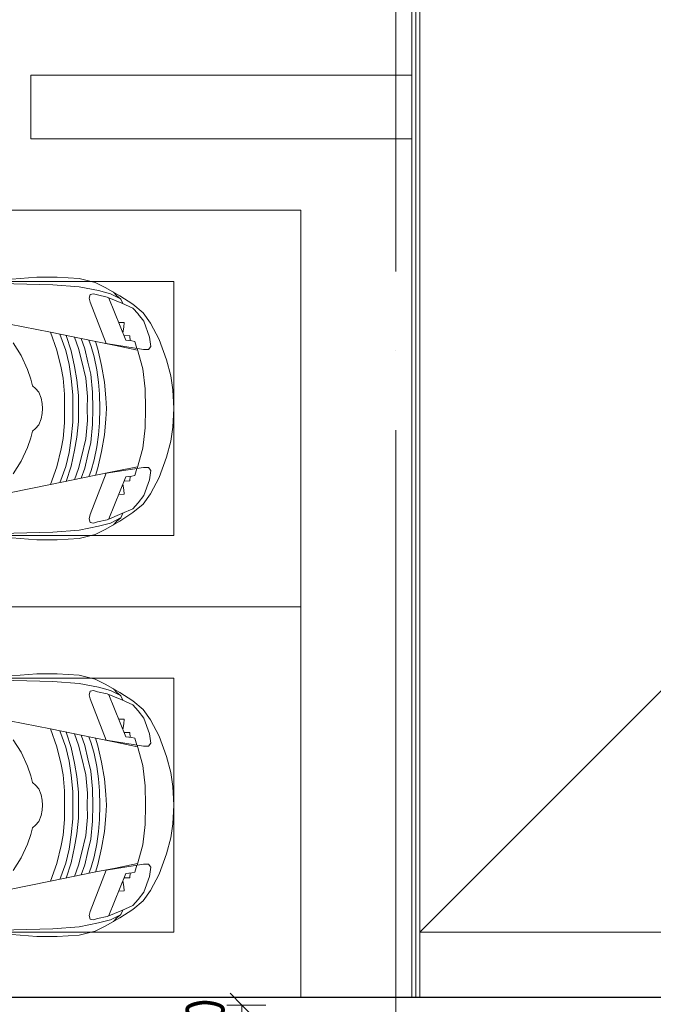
# Model space of a CAD drawing. Header units: millimetres. Extents: x -32229 to 192519, y -13689 to 125138.
# Tile 186 of 256: x 41065 to 45056, y 98295 to 104500. Entities that reach past the tile are written whole.
import ezdxf

# ---------------------------------------------------------------- set-up
doc = ezdxf.new("R2010")
doc.units = ezdxf.units.MM
doc.linetypes.add('ADSK_Линия сетки', pattern=[5000, 4000, -500, 0, -500])
for name, color, linetype, lineweight in [('A-____-____-DIMS', 7, 'Continuous', 9), ('A-____-____-DIMS-200', 7, 'Continuous', 9), ('A-DETL-GENF-OTLN', 7, 'Continuous', 18), ('A-FLOR-____-OTLN', 7, 'Continuous', 18), ('A-GENM-____-OTLN', 7, 'Continuous', 18), ('C-PRKG-____-OTLN', 7, 'Continuous', 18), ('E-CABL-TRAY-OTLN', 7, 'Continuous', 18), ('S-COLS-____-MCUT', 7, 'Continuous', 40), ('S-GRID-____-OTLN', 7, 'Continuous', 9)]:
    doc.layers.add(name, color=color, linetype=linetype, lineweight=lineweight)
doc.styles.add('GOST Common_4', font='GOST_Common.ttf', dxfattribs={"width": 0.9, "height": 250})
doc.dimstyles.new('ГОСТ_2_5_мм2', dxfattribs={"dimscale": 304.8, "dimtxt": 251.428749, "dimasz": 0.492126, "dimexe": 0.492126, "dimexo": 0.656168, "dimgap": 0.098425, "dimtad": 1, "dimdec": 0, "dimdsep": 46, "dimtxsty": 'GOST Common_4', "dimblk1": 'OBLIQUE', "dimblk2": 'OBLIQUE', "dimsah": 1, "dimcen": 0.09, "dimazin": 2, "dimtfac": 1, "dimtdec": 4, "dimtix": 1, "dimtmove": 0, "dimatfit": 3, "dimfxl": 1, "dimtvp": 1, "dimtolj": 1, "dimtzin": 0, "dimarcsym": 2})

# ---------------------------------------------------------------- blocks, each defined once
blk = doc.blocks.new('АР_Машиноместо - 4900x2400_М__5300х2500_-V29--01 ЭЛ')
at = {"layer": 'A-DETL-GENF-OTLN', "color": 253, "lineweight": 13, "true_color": 0xaaaaaa}
for p, q in [((1132.7, -806), (1044.2, -818.6)), ((1250, -800), (1132.7, -806)), ((1250, -800), (1367.3, -806)), ((1367.3, -806), (1455.8, -818.6)), ((943.3, -845.1), (815.8, -891)), ((1044.2, -818.6), (943.3, -845.1)), ((1455.8, -818.6), (1556.7, -845.1)), ((1556.7, -845.1), (1684.2, -891)), ((815.8, -891), (711.9, -946.2)), ((1684.2, -891), (1788.1, -946.2)), ((647.2, -992.8), (593.2, -1056.8)), ((711.9, -946.2), (647.2, -992.8)), ((700.9, -989.1), (655, -1024.3)), ((800.1, -952.6), (700.9, -989.1)), ((859, -944.1), (800.1, -952.6)), ((841.1, -1225.9), (877.7, -991.4)), ((877.7, -958.9), (859, -944.1)), ((877.7, -991.4), (877.7, -958.9)), ((1127.4, -979.8), (1000.2, -994.5)), ((1250, -977.6), (1127.4, -979.8)), ((1250, -977.6), (1372.6, -979.8)), ((1372.6, -979.8), (1499.8, -994.5)), ((1622.3, -958.9), (1641, -944.1)), ((1622.3, -991.4), (1622.3, -958.9)), ((1658.9, -1225.9), (1622.3, -991.4)), ((1641, -944.1), (1699.9, -952.6)), ((1699.9, -952.6), (1799.1, -989.1)), ((1788.1, -946.2), (1852.8, -992.8)), ((1799.1, -989.1), (1845, -1024.3)), ((1852.8, -992.8), (1906.8, -1056.8)), ((654.7, -1024.4), (617.9, -1057.3)), ((882.6, -1027.5), (853.8, -1167.4)), ((1000.2, -994.5), (871.4, -1031.3)), ((1499.8, -994.5), (1628.6, -1031.3)), ((1617.4, -1027.5), (1646.2, -1167.4)), ((1845.3, -1024.4), (1882.1, -1057.3)), ((593.2, -1056.8), (539.3, -1140.4)), ((617.9, -1057.3), (586.9, -1126.3)), ((1882.1, -1057.3), (1913.1, -1126.3)), ((1906.8, -1056.8), (1960.7, -1140.4)), ((539.3, -1140.4), (487.4, -1232.1)), ((540.4, -1159.6), (516.2, -1180.5)), ((561.3, -1132.6), (540.4, -1159.6)), ((586.9, -1126.3), (548.2, -1220.1)), ((589, -1121.6), (561.3, -1132.6)), ((853.8, -1167.4), (826.8, -1300.9)), ((1646.2, -1167.4), (1673.2, -1300.9)), ((1911, -1121.6), (1938.7, -1132.6)), ((1913.1, -1126.3), (1951.8, -1220.1)), ((1938.7, -1132.6), (1959.6, -1159.6)), ((1959.6, -1159.6), (1983.8, -1180.5)), ((1960.7, -1140.4), (2012.6, -1232.1)), ((487.4, -1232.1), (455.7, -1296.1)), ((548.2, -1220.1), (535, -1280.6)), ((580.7, -1327.1), (841.1, -1225.9)), ((1084.1, -1236), (978.6, -1254.6)), ((1182.5, -1227.5), (1084.1, -1236)), ((1250, -1223.7), (1182.5, -1227.5)), ((1250, -1223.7), (1317.5, -1227.5)), ((1317.5, -1227.5), (1415.9, -1236)), ((1415.9, -1236), (1521.4, -1254.6)), ((1919.3, -1327.1), (1658.9, -1225.9)), ((1951.8, -1220.1), (1965, -1280.6)), ((2012.6, -1232.1), (2044.3, -1296.1)), ((455.7, -1296.1), (430.8, -1396.6)), ((535, -1280.6), (527.2, -1305.2)), ((826.8, -1300.9), (770, -1576.5)), ((876.3, -1278.7), (828.3, -1293.7)), ((925.2, -1301.6), (859.1, -1321.2)), ((978.6, -1254.6), (876.3, -1278.7)), ((1007.1, -1283.7), (925.2, -1301.6)), ((1083.6, -1274.6), (1007.1, -1283.7)), ((1159.1, -1267.9), (1083.6, -1274.6)), ((1250, -1266.6), (1159.1, -1267.9)), ((1250, -1266.6), (1340.9, -1267.9)), ((1340.9, -1267.9), (1416.4, -1274.6)), ((1416.4, -1274.6), (1492.9, -1283.7)), ((1492.9, -1283.7), (1574.8, -1301.6)), ((1521.4, -1254.6), (1623.7, -1278.7)), ((1574.8, -1301.6), (1640.9, -1321.2)), ((1623.7, -1278.7), (1671.7, -1293.7)), ((1673.2, -1300.9), (1730, -1576.5)), ((1965, -1280.6), (1972.8, -1305.2)), ((2044.3, -1296.1), (2069.2, -1396.6)), ((527.2, -1305.2), (531.8, -1326)), ((531.8, -1326), (554.4, -1333.3)), ((554.4, -1333.3), (580.7, -1327.1)), ((873.8, -1361.2), (809.9, -1383.1)), ((859.1, -1321.2), (819.9, -1334.4)), ((958.3, -1341.1), (873.8, -1361.2)), ((1059, -1354.8), (945.3, -1380.6)), ((1035, -1323.2), (958.3, -1341.1)), ((1148.3, -1312.4), (1035, -1323.2)), ((1174.5, -1344.2), (1059, -1354.8)), ((1250, -1309.3), (1148.3, -1312.4)), ((1250, -1344.9), (1174.5, -1344.2)), ((1250, -1309.3), (1351.7, -1312.4)), ((1250, -1344.9), (1325.5, -1344.2)), ((1325.5, -1344.2), (1441, -1354.8)), ((1351.7, -1312.4), (1465, -1323.2)), ((1441, -1354.8), (1554.7, -1380.6)), ((1465, -1323.2), (1541.7, -1341.1)), ((1541.7, -1341.1), (1626.2, -1361.2)), ((1626.2, -1361.2), (1690.1, -1383.1)), ((1640.9, -1321.2), (1680.1, -1334.4)), ((1945.6, -1333.3), (1919.3, -1327.1)), ((1968.2, -1326), (1945.6, -1333.3)), ((1972.8, -1305.2), (1968.2, -1326)), ((430.8, -1396.6), (422, -1534.1)), ((871.4, -1401.1), (800.5, -1424.6)), ((945.3, -1380.6), (871.4, -1401.1)), ((986.2, -1425.6), (887, -1446.5)), ((1070, -1410.4), (986.2, -1425.6)), ((1168.3, -1399.8), (1070, -1410.4)), ((1250, -1400.1), (1168.3, -1399.8)), ((1250, -1400.1), (1331.7, -1399.8)), ((1331.7, -1399.8), (1430, -1410.4)), ((1430, -1410.4), (1513.8, -1425.6)), ((1513.8, -1425.6), (1613, -1446.5)), ((1554.7, -1380.6), (1628.6, -1401.1)), ((1628.6, -1401.1), (1699.5, -1424.6)), ((2069.2, -1396.6), (2078, -1534.1)), ((884.3, -1480.8), (782, -1518.1)), ((887, -1446.5), (790.4, -1477.3)), ((973.4, -1459.7), (884.3, -1480.8)), ((1061.9, -1445.7), (973.4, -1459.7)), ((1159.3, -1489.1), (1060, -1496.1)), ((1163.9, -1435.1), (1061.9, -1445.7)), ((1250, -1488.3), (1159.3, -1489.1)), ((1250, -1435.1), (1163.9, -1435.1)), ((1250, -1435.1), (1336.1, -1435.1)), ((1250, -1488.3), (1340.7, -1489.1)), ((1336.1, -1435.1), (1438.1, -1445.7)), ((1340.7, -1489.1), (1440, -1496.1)), ((1438.1, -1445.7), (1526.6, -1459.7)), ((1526.6, -1459.7), (1615.7, -1480.8)), ((1613, -1446.5), (1709.6, -1477.3)), ((1615.7, -1480.8), (1718, -1518.1)), ((422, -1534.1), (422, -1662.9)), ((881.7, -1536.4), (770, -1576.5)), ((994.9, -1509.3), (881.7, -1536.4)), ((1060, -1496.1), (994.9, -1509.3)), ((1440, -1496.1), (1505.1, -1509.3)), ((1505.1, -1509.3), (1618.3, -1536.4)), ((1618.3, -1536.4), (1730, -1576.5)), ((2078, -1534.1), (2078, -1662.9)), ((770, -1576.5), (718.3, -1834.2)), ((1730, -1576.5), (1781.7, -1834.2)), ((422, -1662.9), (434.8, -1820.7)), ((1123.5, -1670.9), (1107.2, -1689.8)), ((1147.5, -1650.5), (1123.5, -1670.9)), ((1184.7, -1635.7), (1147.5, -1650.5)), ((1217.8, -1629.1), (1184.7, -1635.7)), ((1217.8, -1629.1), (1250, -1626.8)), ((1282.2, -1629.1), (1250, -1626.8)), ((1282.2, -1629.1), (1315.3, -1635.7)), ((1315.3, -1635.7), (1352.5, -1650.5)), ((1352.5, -1650.5), (1376.5, -1670.9)), ((1376.5, -1670.9), (1392.8, -1689.8)), ((2078, -1662.9), (2065.2, -1820.7)), ((1004.2, -1721.4), (917, -1761.1)), ((1064.9, -1700.5), (1004.2, -1721.4)), ((1107.2, -1689.8), (1064.9, -1700.5)), ((1392.8, -1689.8), (1435.1, -1700.5)), ((1435.1, -1700.5), (1495.8, -1721.4)), ((1495.8, -1721.4), (1583, -1761.1)), ((917, -1761.1), (837.5, -1812.1)), ((1583, -1761.1), (1662.5, -1812.1))]:
    blk.add_line(p, q, dxfattribs=at)
at = {"layer": 'A-DETL-GENF-OTLN', "color": 254, "lineweight": 13, "true_color": 0xd4d4d4}
for p, q in [((827.7, -1045), (824.1, -1063.7)), ((871.3, -1031.9), (827.7, -1045)), ((1628.7, -1031.9), (1672.3, -1045)), ((1672.3, -1045), (1675.9, -1063.7)), ((818.8, -1102.9), (554, -1208.1)), ((709.1, -1112.7), (708.2, -1146.9)), ((737.7, -1113.6), (709.1, -1112.7)), ((772.6, -1121.3), (737.7, -1113.6)), ((792.9, -1076.2), (791.2, -1114.5)), ((823.3, -1074.4), (792.9, -1076.2)), ((824.1, -1063.7), (818.8, -1102.9)), ((1675.9, -1063.7), (1681.2, -1102.9)), ((1676.7, -1074.4), (1707.1, -1076.2)), ((1681.2, -1102.9), (1946, -1208.1)), ((1707.1, -1076.2), (1708.8, -1114.5)), ((1727.4, -1121.3), (1762.3, -1113.6)), ((1762.3, -1113.6), (1790.9, -1112.7)), ((1790.9, -1112.7), (1791.8, -1146.9)), ((561.7, -1132.1), (527.9, -1198.6)), ((1938.3, -1132.1), (1972.1, -1198.6)), ((527.9, -1198.6), (507.4, -1274.3)), ((1972.1, -1198.6), (1992.6, -1274.3)), ((507.4, -1274.3), (483.4, -1395.6)), ((1992.6, -1274.3), (2016.6, -1395.6)), ((483.4, -1395.6), (470.9, -1561.4)), ((2016.6, -1395.6), (2029.1, -1561.4)), ((470.9, -1561.4), (462.8, -1889.5)), ((2029.1, -1561.4), (2037.2, -1889.5))]:
    blk.add_line(p, q, dxfattribs=at)
at = {"layer": 'C-PRKG-____-OTLN', "color": 253, "lineweight": 13, "true_color": 0xaaaaaa}
for p, q in [((2460.4, 0), (0, 0)), ((0, 0), (0, -4350)), ((450, -800), (450, -4350)), ((450, -800), (2050, -800)), ((2050, -800), (2050, -4350))]:
    blk.add_line(p, q, dxfattribs=at)
blk = doc.blocks.new('АР_Машиноместо - 4900x2400_М__5300х2500_-V27--01 ЭЛ')
at = {"layer": 'A-DETL-GENF-OTLN', "color": 254, "lineweight": 13, "true_color": 0xd4d4d4}
for p, q in [((470.9, 1561.4), (462.8, 1889.5)), ((2029.1, 1561.4), (2037.2, 1889.5)), ((483.4, 1395.6), (470.9, 1561.4)), ((2016.6, 1395.6), (2029.1, 1561.4)), ((507.4, 1274.3), (483.4, 1395.6)), ((1992.6, 1274.3), (2016.6, 1395.6)), ((527.9, 1198.6), (507.4, 1274.3)), ((1972.1, 1198.6), (1992.6, 1274.3)), ((561.7, 1132.1), (527.9, 1198.6)), ((818.8, 1102.9), (554, 1208.1)), ((1681.2, 1102.9), (1946, 1208.1)), ((1938.3, 1132.1), (1972.1, 1198.6)), ((709.1, 1112.7), (708.2, 1146.9)), ((772.6, 1121.3), (737.7, 1113.6)), ((1727.4, 1121.3), (1762.3, 1113.6)), ((1790.9, 1112.7), (1791.8, 1146.9)), ((737.7, 1113.6), (709.1, 1112.7)), ((792.9, 1076.2), (791.2, 1114.5)), ((823.3, 1074.4), (792.9, 1076.2)), ((824.1, 1063.7), (818.8, 1102.9)), ((827.7, 1045), (824.1, 1063.7)), ((1672.3, 1045), (1675.9, 1063.7)), ((1675.9, 1063.7), (1681.2, 1102.9)), ((1676.7, 1074.4), (1707.1, 1076.2)), ((1707.1, 1076.2), (1708.8, 1114.5)), ((1762.3, 1113.6), (1790.9, 1112.7)), ((871.3, 1031.9), (827.7, 1045)), ((1628.7, 1031.9), (1672.3, 1045))]:
    blk.add_line(p, q, dxfattribs=at)
at = {"layer": 'A-DETL-GENF-OTLN', "color": 253, "lineweight": 13, "true_color": 0xaaaaaa}
for p, q in [((422, 1662.9), (434.8, 1820.7)), ((770, 1576.5), (718.3, 1834.2)), ((917, 1761.1), (837.5, 1812.1)), ((1583, 1761.1), (1662.5, 1812.1)), ((1730, 1576.5), (1781.7, 1834.2)), ((2078, 1662.9), (2065.2, 1820.7)), ((1004.2, 1721.4), (917, 1761.1)), ((1495.8, 1721.4), (1583, 1761.1)), ((1064.9, 1700.5), (1004.2, 1721.4)), ((1107.2, 1689.8), (1064.9, 1700.5)), ((1123.5, 1670.9), (1107.2, 1689.8)), ((1376.5, 1670.9), (1392.8, 1689.8)), ((1392.8, 1689.8), (1435.1, 1700.5)), ((1435.1, 1700.5), (1495.8, 1721.4)), ((422, 1534.1), (422, 1662.9)), ((1147.5, 1650.5), (1123.5, 1670.9)), ((1184.7, 1635.7), (1147.5, 1650.5)), ((1217.8, 1629.1), (1184.7, 1635.7)), ((1217.8, 1629.1), (1250, 1626.8)), ((1282.2, 1629.1), (1250, 1626.8)), ((1282.2, 1629.1), (1315.3, 1635.7)), ((1315.3, 1635.7), (1352.5, 1650.5)), ((1352.5, 1650.5), (1376.5, 1670.9)), ((2078, 1534.1), (2078, 1662.9)), ((826.8, 1300.9), (770, 1576.5)), ((881.7, 1536.4), (770, 1576.5)), ((1618.3, 1536.4), (1730, 1576.5)), ((1673.2, 1300.9), (1730, 1576.5)), ((430.8, 1396.6), (422, 1534.1)), ((884.3, 1480.8), (782, 1518.1)), ((994.9, 1509.3), (881.7, 1536.4)), ((1060, 1496.1), (994.9, 1509.3)), ((1159.3, 1489.1), (1060, 1496.1)), ((1340.7, 1489.1), (1440, 1496.1)), ((1440, 1496.1), (1505.1, 1509.3)), ((1505.1, 1509.3), (1618.3, 1536.4)), ((1615.7, 1480.8), (1718, 1518.1)), ((2069.2, 1396.6), (2078, 1534.1)), ((887, 1446.5), (790.4, 1477.3)), ((973.4, 1459.7), (884.3, 1480.8)), ((986.2, 1425.6), (887, 1446.5)), ((1061.9, 1445.7), (973.4, 1459.7)), ((1163.9, 1435.1), (1061.9, 1445.7)), ((1250, 1488.3), (1159.3, 1489.1)), ((1250, 1435.1), (1163.9, 1435.1)), ((1250, 1488.3), (1340.7, 1489.1)), ((1250, 1435.1), (1336.1, 1435.1)), ((1336.1, 1435.1), (1438.1, 1445.7)), ((1438.1, 1445.7), (1526.6, 1459.7)), ((1513.8, 1425.6), (1613, 1446.5)), ((1526.6, 1459.7), (1615.7, 1480.8)), ((1613, 1446.5), (1709.6, 1477.3)), ((455.7, 1296.1), (430.8, 1396.6)), ((871.4, 1401.1), (800.5, 1424.6)), ((873.8, 1361.2), (809.9, 1383.1)), ((945.3, 1380.6), (871.4, 1401.1)), ((1059, 1354.8), (945.3, 1380.6)), ((1070, 1410.4), (986.2, 1425.6)), ((1168.3, 1399.8), (1070, 1410.4)), ((1250, 1400.1), (1168.3, 1399.8)), ((1250, 1400.1), (1331.7, 1399.8)), ((1331.7, 1399.8), (1430, 1410.4)), ((1430, 1410.4), (1513.8, 1425.6)), ((1441, 1354.8), (1554.7, 1380.6)), ((1554.7, 1380.6), (1628.6, 1401.1)), ((1626.2, 1361.2), (1690.1, 1383.1)), ((1628.6, 1401.1), (1699.5, 1424.6)), ((2044.3, 1296.1), (2069.2, 1396.6)), ((527.2, 1305.2), (531.8, 1326)), ((535, 1280.6), (527.2, 1305.2)), ((531.8, 1326), (554.4, 1333.3)), ((554.4, 1333.3), (580.7, 1327.1)), ((580.7, 1327.1), (841.1, 1225.9)), ((859.1, 1321.2), (819.9, 1334.4)), ((925.2, 1301.6), (859.1, 1321.2)), ((958.3, 1341.1), (873.8, 1361.2)), ((1035, 1323.2), (958.3, 1341.1)), ((1148.3, 1312.4), (1035, 1323.2)), ((1174.5, 1344.2), (1059, 1354.8)), ((1250, 1309.3), (1148.3, 1312.4)), ((1250, 1344.9), (1174.5, 1344.2)), ((1250, 1344.9), (1325.5, 1344.2)), ((1250, 1309.3), (1351.7, 1312.4)), ((1325.5, 1344.2), (1441, 1354.8)), ((1351.7, 1312.4), (1465, 1323.2)), ((1465, 1323.2), (1541.7, 1341.1)), ((1541.7, 1341.1), (1626.2, 1361.2)), ((1574.8, 1301.6), (1640.9, 1321.2)), ((1640.9, 1321.2), (1680.1, 1334.4)), ((1919.3, 1327.1), (1658.9, 1225.9)), ((1945.6, 1333.3), (1919.3, 1327.1)), ((1968.2, 1326), (1945.6, 1333.3)), ((1965, 1280.6), (1972.8, 1305.2)), ((1972.8, 1305.2), (1968.2, 1326)), ((487.4, 1232.1), (455.7, 1296.1)), ((548.2, 1220.1), (535, 1280.6)), ((853.8, 1167.4), (826.8, 1300.9)), ((876.3, 1278.7), (828.3, 1293.7)), ((978.6, 1254.6), (876.3, 1278.7)), ((1007.1, 1283.7), (925.2, 1301.6)), ((1084.1, 1236), (978.6, 1254.6)), ((1083.6, 1274.6), (1007.1, 1283.7)), ((1159.1, 1267.9), (1083.6, 1274.6)), ((1250, 1266.6), (1159.1, 1267.9)), ((1250, 1266.6), (1340.9, 1267.9)), ((1340.9, 1267.9), (1416.4, 1274.6)), ((1415.9, 1236), (1521.4, 1254.6)), ((1416.4, 1274.6), (1492.9, 1283.7)), ((1492.9, 1283.7), (1574.8, 1301.6)), ((1521.4, 1254.6), (1623.7, 1278.7)), ((1623.7, 1278.7), (1671.7, 1293.7)), ((1646.2, 1167.4), (1673.2, 1300.9)), ((1951.8, 1220.1), (1965, 1280.6)), ((2012.6, 1232.1), (2044.3, 1296.1)), ((539.3, 1140.4), (487.4, 1232.1)), ((540.4, 1159.6), (516.2, 1180.5)), ((586.9, 1126.3), (548.2, 1220.1)), ((841.1, 1225.9), (877.7, 991.4)), ((1182.5, 1227.5), (1084.1, 1236)), ((1250, 1223.7), (1182.5, 1227.5)), ((1250, 1223.7), (1317.5, 1227.5)), ((1317.5, 1227.5), (1415.9, 1236)), ((1658.9, 1225.9), (1622.3, 991.4)), ((1913.1, 1126.3), (1951.8, 1220.1)), ((1959.6, 1159.6), (1983.8, 1180.5)), ((1960.7, 1140.4), (2012.6, 1232.1)), ((593.2, 1056.8), (539.3, 1140.4)), ((561.3, 1132.6), (540.4, 1159.6)), ((589, 1121.6), (561.3, 1132.6)), ((617.9, 1057.3), (586.9, 1126.3)), ((882.6, 1027.5), (853.8, 1167.4)), ((1617.4, 1027.5), (1646.2, 1167.4)), ((1882.1, 1057.3), (1913.1, 1126.3)), ((1906.8, 1056.8), (1960.7, 1140.4)), ((1911, 1121.6), (1938.7, 1132.6)), ((1938.7, 1132.6), (1959.6, 1159.6)), ((647.2, 992.8), (593.2, 1056.8)), ((654.7, 1024.4), (617.9, 1057.3)), ((1845.3, 1024.4), (1882.1, 1057.3)), ((1852.8, 992.8), (1906.8, 1056.8)), ((700.9, 989.1), (655, 1024.3)), ((1000.2, 994.5), (871.4, 1031.3)), ((1127.4, 979.8), (1000.2, 994.5)), ((1372.6, 979.8), (1499.8, 994.5)), ((1499.8, 994.5), (1628.6, 1031.3)), ((1799.1, 989.1), (1845, 1024.3)), ((711.9, 946.2), (647.2, 992.8)), ((800.1, 952.6), (700.9, 989.1)), ((815.8, 891), (711.9, 946.2)), ((859, 944.1), (800.1, 952.6)), ((877.7, 958.9), (859, 944.1)), ((877.7, 991.4), (877.7, 958.9)), ((1250, 977.6), (1127.4, 979.8)), ((1250, 977.6), (1372.6, 979.8)), ((1622.3, 991.4), (1622.3, 958.9)), ((1622.3, 958.9), (1641, 944.1)), ((1641, 944.1), (1699.9, 952.6)), ((1684.2, 891), (1788.1, 946.2)), ((1699.9, 952.6), (1799.1, 989.1)), ((1788.1, 946.2), (1852.8, 992.8)), ((943.3, 845.1), (815.8, 891)), ((1556.7, 845.1), (1684.2, 891)), ((1044.2, 818.6), (943.3, 845.1)), ((1132.7, 806), (1044.2, 818.6)), ((1367.3, 806), (1455.8, 818.6)), ((1455.8, 818.6), (1556.7, 845.1)), ((1250, 800), (1132.7, 806)), ((1250, 800), (1367.3, 806))]:
    blk.add_line(p, q, dxfattribs=at)
at = {"layer": 'C-PRKG-____-OTLN', "color": 253, "lineweight": 13, "true_color": 0xaaaaaa}
for p, q in [((0, 0), (0, 4350)), ((450, 800), (450, 4350)), ((2050, 800), (2050, 4350)), ((2500, 0), (2500, 4350)), ((450, 800), (2050, 800)), ((2500, 0), (0, 0))]:
    blk.add_line(p, q, dxfattribs=at)
blk = doc.blocks.new('АР-Заполнение деф_ шва - Д_ш_-V249--01 ЭЛ')
at = {"layer": 'A-GENM-____-OTLN', "color": 253, "lineweight": 13, "true_color": 0xaaaaaa}
for p, q in [((0, 25), (5900, 25)), ((0, -25), (5900, -25))]:
    blk.add_line(p, q, dxfattribs=at)
blk = doc.blocks.new('АР-Заполнение деф_ шва - Д_ш__Пристенный-V221--01 ЭЛ')
at = {"layer": 'A-GENM-____-OTLN', "color": 253, "lineweight": 13, "true_color": 0xaaaaaa}
blk.add_line((0, 25), (400, 25), dxfattribs=at)
blk = doc.blocks.new('АР-Заполнение деф_ шва - Д_ш_-5582086--01 ЭЛ')
at = {"layer": 'A-GENM-____-OTLN', "color": 253, "lineweight": 13, "true_color": 0xaaaaaa}
for p, q in [((0, 25), (5410.4, 25)), ((5510.4, 25), (5810, 25)), ((0, -25), (5410.4, -25)), ((5510.4, -25), (5810, -25))]:
    blk.add_line(p, q, dxfattribs=at)
blk = doc.blocks.new('Наметкина 10_РД_АР_П_отсоединено_rvt-1--01 ЭЛ')
at = {"layer": 'A-FLOR-____-OTLN', "color": 253, "lineweight": 13, "true_color": 0xaaaaaa}
for p, q in [((43560.3, 113050), (43560.3, 98339.6)), ((43585.3, 98750), (43585.3, 113050)), ((43535.3, 110050), (43535.3, 104150)), ((43535.3, 103750), (43535.3, 98339.6)), ((43585.3, 98750), (45660.3, 100825)), ((46035.8, 98750), (43585.3, 98750)), ((46035.8, 98750), (43585.3, 98750)), ((43585.3, 98750), (43585.3, 98339.6))]:
    blk.add_line(p, q, dxfattribs=at)
at = {"layer": 'S-COLS-____-MCUT', "color": 253, "lineweight": 15, "true_color": 0xaaaaaa}
for p, q in [((43535.3, 104150), (41135.3, 104150)), ((41135.3, 104150), (41135.3, 103750)), ((43535.3, 103750), (43535.3, 104150)), ((41135.3, 103750), (43535.3, 103750))]:
    blk.add_line(p, q, dxfattribs=at)
at = {"layer": 'A-GENM-____-OTLN', "color": 253, "lineweight": 13, "true_color": 0xaaaaaa, "rotation": 270}
for name, p in [('АР-Заполнение деф_ шва - Д_ш_-V249--01 ЭЛ', (43560.3, 110050)), ('АР-Заполнение деф_ шва - Д_ш__Пристенный-V221--01 ЭЛ', (43560.3, 104150)), ('АР-Заполнение деф_ шва - Д_ш_-5582086--01 ЭЛ', (43560.3, 103750))]:
    blk.add_blockref(name, p, dxfattribs=at)
at = {"layer": 'C-PRKG-____-OTLN', "color": 253, "lineweight": 13, "true_color": 0xaaaaaa}
for name, rotation in [('АР_Машиноместо - 4900x2400_М__5300х2500_-V27--01 ЭЛ', 89.99999999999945), ('АР_Машиноместо - 4900x2400_М__5300х2500_-V29--01 ЭЛ', 269.9999999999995)]:
    blk.add_blockref(name, (42835.3, 100800), dxfattribs=dict(at, rotation=rotation))
blk = doc.blocks.new('DIMBLOCK96--01 ЭЛ')
at = {"layer": 'A-____-____-DIMS-200'}
for p, q in [((42464.7, 98289.6), (42389.7, 98364.6)), ((42370.7, 98289.6), (42614.7, 98289.6)), ((42464.7, 98289.6), (42370.7, 98289.6)), ((42464.7, 98289.6), (42464.7, 97940)), ((42464.7, 98289.6), (42539.7, 98214.6)), ((42464.7, 97940), (42389.7, 98015)), ((42370.7, 97940), (42614.7, 97940)), ((42464.7, 97940), (42370.7, 97940)), ((42464.7, 97940), (42539.7, 97865))]:
    blk.add_line(p, q, dxfattribs=at)
at = {"layer": 'A-____-____-DIMS-200', "color": 0, "insert": (42108, 97878.3), "char_height": 250, "width": 567.632, "attachment_point": 1, "rotation": 90, "line_spacing_factor": 1.022761, "style": 'GOST Common_4'}
blk.add_mtext('350', dxfattribs=at)
blk = doc.blocks.new('_Oblique')
at = {"color": 0, "linetype": 'ByBlock', "lineweight": -2}
blk.add_line((-0.5, -0.5), (0.5, 0.5), dxfattribs=at)

msp = doc.modelspace()

# ---------------------------------------------------------------- linework, layer by layer
at = {"layer": 'E-CABL-TRAY-OTLN', "color": 5, "true_color": 0x0000ff}
for p, q in [((45660.8, 98339.6), (38660.3, 98339.6)), ((45660.8, 98337.1), (38660.3, 98337.1))]:
    msp.add_line(p, q, dxfattribs=at)
at = {"layer": 'S-GRID-____-OTLN', "color": 253, "linetype": 'ADSK_Линия сетки', "true_color": 0xaaaaaa}
msp.add_line((43435.3, -12088.9), (43435.3, 125138.4), dxfattribs=at)

# ---------------------------------------------------------------- block references
at = {"lineweight": 5}
msp.add_blockref('Наметкина 10_РД_АР_П_отсоединено_rvt-1--01 ЭЛ', (0, 0), dxfattribs=at)

# ---------------------------------------------------------------- dimensions: what is measured, and where the dimension line sits
at = {"layer": 'A-____-____-DIMS'}
dim = msp.add_linear_dim(base=(42464.7, 97940), p1=(42570.7, 98289.6), p2=(42570.7, 97940), angle=90, dimstyle='ГОСТ_2_5_мм2', override={"dimpost": '<>', "dimfxl": 349.609409}, dxfattribs=at)
dim.commit()
dim.dimension.update_dxf_attribs({"geometry": 'DIMBLOCK96--01 ЭЛ', "text_midpoint": (42309.7, 98114.8)})

doc.saveas('drawing.dxf')
